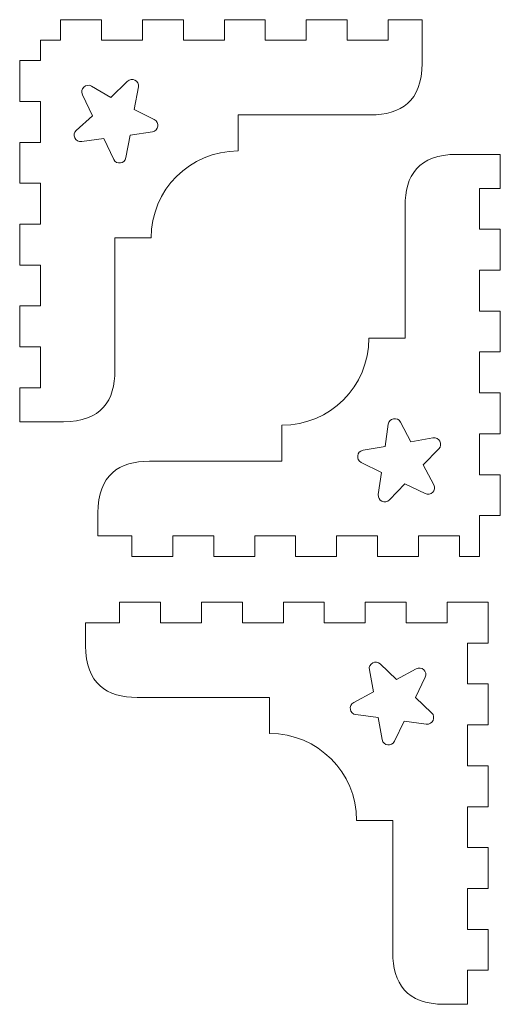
# Model space of a CAD drawing. Header units: millimetres. Extents: x -470 to 529, y -880 to 815.
# Tile 19 of 116: x -336 to -267, y 211 to 354. Entities that reach past the tile are written whole.
import ezdxf

# ---------------------------------------------------------------- set-up
doc = ezdxf.new("R2010")
doc.units = ezdxf.units.MM
doc.header["$MEASUREMENT"] = 0
doc.layers.add('Layer 1', color=7, linetype='Continuous')

msp = doc.modelspace()

# ---------------------------------------------------------------- linework, layer by layer
at = {"layer": 'Layer 1', "lineweight": 9}
for points, knots in [([(-336.4738, 342.0637), (-336.4738, 342.0637), (-336.4738, 348.0112), (-336.4738, 348.0112), (-336.4738, 348.0112), (-336.4738, 348.0112), (-333.4738, 348.0112), (-333.4738, 348.0112), (-333.4738, 348.0112), (-333.4738, 348.0112), (-333.4738, 350.9588), (-333.4738, 350.9588), (-333.4738, 350.9588), (-333.4738, 350.9588), (-330.5262, 350.9588), (-330.5262, 350.9588), (-330.5262, 350.9588), (-330.5262, 350.9588), (-330.5262, 353.9588), (-330.5262, 353.9588), (-330.5262, 353.9588), (-330.5262, 353.9588), (-324.5787, 353.9588), (-324.5787, 353.9588), (-324.5787, 353.9588), (-324.5787, 353.9588), (-324.5787, 350.9588), (-324.5787, 350.9588), (-324.5787, 350.9588), (-324.5787, 350.9588), (-318.6312, 350.9588), (-318.6312, 350.9588), (-318.6312, 350.9588), (-318.6312, 350.9588), (-318.6312, 353.9588), (-318.6312, 353.9588), (-318.6312, 353.9588), (-318.6312, 353.9588), (-312.6836, 353.9588), (-312.6836, 353.9588), (-312.6836, 353.9588), (-312.6836, 353.9588), (-312.6836, 350.9588), (-312.6836, 350.9588), (-312.6836, 350.9588), (-312.6836, 350.9588), (-306.7361, 350.9588), (-306.7361, 350.9588), (-306.7361, 350.9588), (-306.7361, 350.9588), (-306.7361, 353.9588), (-306.7361, 353.9588), (-306.7361, 353.9588), (-306.7361, 353.9588), (-300.7885, 353.9588), (-300.7885, 353.9588), (-300.7885, 353.9588), (-300.7885, 353.9588), (-300.7885, 350.9588), (-300.7885, 350.9588), (-300.7885, 350.9588), (-300.7885, 350.9588), (-294.841, 350.9588), (-294.841, 350.9588), (-294.841, 350.9588), (-294.841, 350.9588), (-294.841, 353.9588), (-294.841, 353.9588), (-294.841, 353.9588), (-294.841, 353.9588), (-288.8934, 353.9588), (-288.8934, 353.9588), (-288.8934, 353.9588), (-288.8934, 353.9588), (-288.8934, 350.9588), (-288.8934, 350.9588), (-288.8934, 350.9588), (-288.8934, 350.9588), (-282.9459, 350.9588), (-282.9459, 350.9588), (-282.9459, 350.9588), (-282.9459, 350.9588), (-282.9459, 353.9588), (-282.9459, 353.9588), (-282.9459, 353.9588), (-282.9459, 353.9588), (-277.9981, 353.9588), (-277.9981, 353.9588), (-277.9981, 353.9588), (-277.9981, 353.9588), (-277.9981, 347.6177), (-277.9981, 347.6177), (-277.9981, 347.6177), (-277.9981, 342.0723), (-281.1277, 340.1166), (-285.4993, 340.1166), (-285.4993, 340.1166), (-285.4993, 340.1166), (-304.7362, 340.1166), (-304.7362, 340.1166), (-304.7362, 340.1166), (-304.7362, 340.1166), (-304.7362, 334.8676), (-304.7362, 334.8676), (-304.7362, 334.8676), (-311.7206, 334.8676), (-317.3826, 329.2056), (-317.3826, 322.2212), (-317.3826, 322.2212), (-317.3826, 322.2212), (-322.6317, 322.2212), (-322.6317, 322.2212), (-322.6317, 322.2212), (-322.6317, 322.2212), (-322.6317, 302.9843), (-322.6317, 302.9843), (-322.6317, 302.9843), (-322.6317, 298.6127), (-324.5874, 295.4831), (-330.1328, 295.4832), (-330.1328, 295.4832), (-330.1328, 295.4832), (-336.4738, 295.4831), (-336.4738, 295.4831), (-336.4738, 295.4831), (-336.4738, 295.4831), (-336.4738, 300.4307), (-336.4738, 300.4307), (-336.4738, 300.4307), (-336.4738, 300.4307), (-333.4738, 300.4307), (-333.4738, 300.4307), (-333.4738, 300.4307), (-333.4738, 300.4307), (-333.4738, 306.3783), (-333.4738, 306.3783), (-333.4738, 306.3783), (-333.4738, 306.3783), (-336.4738, 306.3784), (-336.4738, 306.3784), (-336.4738, 306.3784), (-336.4738, 306.3784), (-336.4738, 312.3259), (-336.4738, 312.3259), (-336.4738, 312.3259), (-336.4738, 312.3259), (-333.4738, 312.3259), (-333.4738, 312.3259), (-333.4738, 312.3259), (-333.4738, 312.3259), (-333.4738, 318.2734), (-333.4738, 318.2734), (-333.4738, 318.2734), (-333.4738, 318.2734), (-336.4738, 318.2735), (-336.4738, 318.2735), (-336.4738, 318.2735), (-336.4738, 318.2735), (-336.4738, 324.221), (-336.4738, 324.221), (-336.4738, 324.221), (-336.4738, 324.221), (-333.4738, 324.221), (-333.4738, 324.221), (-333.4738, 324.221), (-333.4738, 324.221), (-333.4738, 330.1685), (-333.4738, 330.1685), (-333.4738, 330.1685), (-333.4738, 330.1685), (-336.4738, 330.1685), (-336.4738, 330.1685), (-336.4738, 330.1685), (-336.4738, 330.1685), (-336.4738, 336.1161), (-336.4738, 336.1161), (-336.4738, 336.1161), (-336.4738, 336.1161), (-333.4738, 336.1161), (-333.4738, 336.1161), (-333.4738, 336.1161), (-333.4738, 336.1161), (-333.4738, 342.0636), (-333.4738, 342.0636), (-333.4738, 342.0636), (-333.4738, 342.0636), (-336.4738, 342.0637), (-336.4738, 342.0637)], [0, 0, 0, 0, 0.02083333, 0.02083333, 0.02083333, 0.02083333, 0.04166667, 0.04166667, 0.04166667, 0.04166667, 0.0625, 0.0625, 0.0625, 0.0625, 0.08333333, 0.08333333, 0.08333333, 0.08333333, 0.10416667, 0.10416667, 0.10416667, 0.10416667, 0.125, 0.125, 0.125, 0.125, 0.14583333, 0.14583333, 0.14583333, 0.14583333, 0.16666667, 0.16666667, 0.16666667, 0.16666667, 0.1875, 0.1875, 0.1875, 0.1875, 0.20833333, 0.20833333, 0.20833333, 0.20833333, 0.22916667, 0.22916667, 0.22916667, 0.22916667, 0.25, 0.25, 0.25, 0.25, 0.27083333, 0.27083333, 0.27083333, 0.27083333, 0.29166667, 0.29166667, 0.29166667, 0.29166667, 0.3125, 0.3125, 0.3125, 0.3125, 0.33333333, 0.33333333, 0.33333333, 0.33333333, 0.35416667, 0.35416667, 0.35416667, 0.35416667, 0.375, 0.375, 0.375, 0.375, 0.39583333, 0.39583333, 0.39583333, 0.39583333, 0.41666667, 0.41666667, 0.41666667, 0.41666667, 0.4375, 0.4375, 0.4375, 0.4375, 0.45833333, 0.45833333, 0.45833333, 0.45833333, 0.47916667, 0.47916667, 0.47916667, 0.47916667, 0.5, 0.5, 0.5, 0.5, 0.52083333, 0.52083333, 0.52083333, 0.52083333, 0.54166667, 0.54166667, 0.54166667, 0.54166667, 0.5625, 0.5625, 0.5625, 0.5625, 0.58333333, 0.58333333, 0.58333333, 0.58333333, 0.60416667, 0.60416667, 0.60416667, 0.60416667, 0.625, 0.625, 0.625, 0.625, 0.64583333, 0.64583333, 0.64583333, 0.64583333, 0.66666667, 0.66666667, 0.66666667, 0.66666667, 0.6875, 0.6875, 0.6875, 0.6875, 0.70833333, 0.70833333, 0.70833333, 0.70833333, 0.72916667, 0.72916667, 0.72916667, 0.72916667, 0.75, 0.75, 0.75, 0.75, 0.77083333, 0.77083333, 0.77083333, 0.77083333, 0.79166667, 0.79166667, 0.79166667, 0.79166667, 0.8125, 0.8125, 0.8125, 0.8125, 0.83333333, 0.83333333, 0.83333333, 0.83333333, 0.85416667, 0.85416667, 0.85416667, 0.85416667, 0.875, 0.875, 0.875, 0.875, 0.89583333, 0.89583333, 0.89583333, 0.89583333, 0.91666667, 0.91666667, 0.91666667, 0.91666667, 0.9375, 0.9375, 0.9375, 0.9375, 0.95833333, 0.95833333, 0.95833333, 0.95833333, 1, 1, 1, 1]), ([(-327.3386, 343.0367), (-327.7721, 343.8839), (-326.8308, 344.7331), (-326.0626, 344.3128), (-326.0626, 344.3128), (-326.0626, 344.3128), (-323.2125, 342.6499), (-323.2125, 342.6499), (-323.2125, 342.6499), (-323.2125, 342.6499), (-320.8453, 344.9927), (-320.8453, 344.9927), (-320.8453, 344.9927), (-320.1818, 345.654), (-319.0865, 345.0603), (-319.2375, 344.1734), (-319.2375, 344.1734), (-319.2375, 344.1734), (-319.8223, 340.9225), (-319.8223, 340.9225), (-319.8223, 340.9225), (-319.8223, 340.9225), (-316.9184, 339.45), (-316.9184, 339.45), (-316.9184, 339.45), (-316.0986, 339.0343), (-316.2928, 337.8098), (-317.2007, 337.6678), (-317.2007, 337.6678), (-317.2007, 337.6678), (-320.4175, 337.1644), (-320.4175, 337.1644), (-320.4175, 337.1644), (-320.4175, 337.1644), (-321.0349, 333.9144), (-321.0349, 333.9144), (-321.0349, 333.9144), (-321.1999, 332.961), (-322.4366, 332.8485), (-322.8172, 333.6321), (-322.8172, 333.6321), (-322.8172, 333.6321), (-324.2391, 336.6925), (-324.2391, 336.6925), (-324.2391, 336.6925), (-324.2391, 336.6925), (-327.4535, 336.2515), (-327.4535, 336.2515), (-327.4535, 336.2515), (-328.4153, 336.1084), (-328.8988, 337.2711), (-328.2728, 337.8593), (-328.2728, 337.8593), (-328.2728, 337.8593), (-325.9028, 339.9594), (-325.9028, 339.9594), (-325.9028, 339.9594), (-325.9028, 339.9594), (-327.3386, 343.0367), (-327.3386, 343.0367)], [0, 0, 0, 0, 0.0625, 0.0625, 0.0625, 0.0625, 0.125, 0.125, 0.125, 0.125, 0.1875, 0.1875, 0.1875, 0.1875, 0.25, 0.25, 0.25, 0.25, 0.3125, 0.3125, 0.3125, 0.3125, 0.375, 0.375, 0.375, 0.375, 0.4375, 0.4375, 0.4375, 0.4375, 0.5, 0.5, 0.5, 0.5, 0.5625, 0.5625, 0.5625, 0.5625, 0.625, 0.625, 0.625, 0.625, 0.6875, 0.6875, 0.6875, 0.6875, 0.75, 0.75, 0.75, 0.75, 0.8125, 0.8125, 0.8125, 0.8125, 0.875, 0.875, 0.875, 0.875, 1, 1, 1, 1]), ([(-266.6454, 293.7409), (-266.6454, 293.7409), (-269.6454, 293.7409), (-269.6454, 293.7409), (-269.6454, 293.7409), (-269.6454, 293.7409), (-269.6454, 287.7935), (-269.6454, 287.7935), (-269.6454, 287.7935), (-269.6454, 287.7935), (-266.6454, 287.7935), (-266.6454, 287.7935), (-266.6454, 287.7935), (-266.6454, 287.7935), (-266.6454, 281.8458), (-266.6454, 281.8458), (-266.6454, 281.8458), (-266.6454, 281.8458), (-269.6454, 281.8458), (-269.6454, 281.8458), (-269.6454, 281.8458), (-269.6454, 281.8458), (-269.6454, 275.8982), (-269.6454, 275.8982), (-269.6454, 275.8982), (-269.6454, 275.8982), (-272.5929, 275.8982), (-272.5929, 275.8982), (-272.5929, 275.8982), (-272.5929, 275.8982), (-272.5929, 278.8982), (-272.5929, 278.8982), (-272.5929, 278.8982), (-272.5929, 278.8982), (-278.5404, 278.8982), (-278.5404, 278.8982), (-278.5404, 278.8982), (-278.5404, 278.8982), (-278.5404, 275.8982), (-278.5404, 275.8982), (-278.5404, 275.8982), (-278.5404, 275.8982), (-284.488, 275.8982), (-284.488, 275.8982), (-284.488, 275.8982), (-284.488, 275.8982), (-284.488, 278.8982), (-284.488, 278.8982), (-284.488, 278.8982), (-284.488, 278.8982), (-290.4355, 278.8982), (-290.4355, 278.8982), (-290.4355, 278.8982), (-290.4355, 278.8982), (-290.4355, 275.8982), (-290.4355, 275.8982), (-290.4355, 275.8982), (-290.4355, 275.8982), (-296.3831, 275.8982), (-296.3831, 275.8982), (-296.3831, 275.8982), (-296.3831, 275.8982), (-296.3831, 278.8982), (-296.3831, 278.8982), (-296.3831, 278.8982), (-296.3831, 278.8982), (-302.3306, 278.8982), (-302.3306, 278.8982), (-302.3306, 278.8982), (-302.3306, 278.8982), (-302.3306, 275.8982), (-302.3306, 275.8982), (-302.3306, 275.8982), (-302.3306, 275.8982), (-308.2782, 275.8982), (-308.2782, 275.8982), (-308.2782, 275.8982), (-308.2782, 275.8982), (-308.2782, 278.8982), (-308.2782, 278.8982), (-308.2782, 278.8982), (-308.2782, 278.8982), (-314.2257, 278.8982), (-314.2257, 278.8982), (-314.2257, 278.8982), (-314.2257, 278.8982), (-314.2257, 275.8982), (-314.2257, 275.8982), (-314.2257, 275.8982), (-314.2257, 275.8982), (-320.1733, 275.8982), (-320.1733, 275.8982), (-320.1733, 275.8982), (-320.1733, 275.8982), (-320.1733, 278.8982), (-320.1733, 278.8982), (-320.1733, 278.8982), (-320.1733, 278.8982), (-325.121, 278.8982), (-325.121, 278.8982), (-325.121, 278.8982), (-325.121, 278.8982), (-325.121, 282.2393), (-325.121, 282.2393), (-325.121, 282.2393), (-325.1211, 287.7847), (-321.9915, 289.7404), (-317.6199, 289.7404), (-317.6199, 289.7404), (-317.6199, 289.7404), (-298.383, 289.7404), (-298.383, 289.7404), (-298.383, 289.7404), (-298.383, 289.7404), (-298.383, 294.9894), (-298.383, 294.9894), (-298.383, 294.9894), (-291.3986, 294.9894), (-285.7366, 300.6514), (-285.7366, 307.6359), (-285.7366, 307.6359), (-285.7366, 307.6359), (-280.4875, 307.6359), (-280.4875, 307.6359), (-280.4875, 307.6359), (-280.4875, 307.6359), (-280.4875, 326.8727), (-280.4875, 326.8727), (-280.4875, 326.8727), (-280.4875, 331.2443), (-278.5318, 334.3739), (-272.9864, 334.3738), (-272.9864, 334.3738), (-272.9864, 334.3738), (-266.6454, 334.3739), (-266.6454, 334.3739), (-266.6454, 334.3739), (-266.6454, 334.3739), (-266.6454, 329.4262), (-266.6454, 329.4262), (-266.6454, 329.4262), (-266.6454, 329.4262), (-269.6454, 329.4262), (-269.6454, 329.4262), (-269.6454, 329.4262), (-269.6454, 329.4262), (-269.6454, 323.4787), (-269.6454, 323.4787), (-269.6454, 323.4787), (-269.6454, 323.4787), (-266.6454, 323.4787), (-266.6454, 323.4787), (-266.6454, 323.4787), (-266.6454, 323.4787), (-266.6454, 317.5311), (-266.6454, 317.5311), (-266.6454, 317.5311), (-266.6454, 317.5311), (-269.6454, 317.5311), (-269.6454, 317.5311), (-269.6454, 317.5311), (-269.6454, 317.5311), (-269.6454, 311.5836), (-269.6454, 311.5836), (-269.6454, 311.5836), (-269.6454, 311.5836), (-266.6454, 311.5836), (-266.6454, 311.5836), (-266.6454, 311.5836), (-266.6454, 311.5836), (-266.6454, 305.636), (-266.6454, 305.636), (-266.6454, 305.636), (-266.6454, 305.636), (-269.6454, 305.636), (-269.6454, 305.636), (-269.6454, 305.636), (-269.6454, 305.636), (-269.6454, 299.6885), (-269.6454, 299.6885), (-269.6454, 299.6885), (-269.6454, 299.6885), (-266.6454, 299.6885), (-266.6454, 299.6885), (-266.6454, 299.6885), (-266.6454, 299.6885), (-266.6454, 293.7409), (-266.6454, 293.7409)], [0, 0, 0, 0, 0.02083333, 0.02083333, 0.02083333, 0.02083333, 0.04166667, 0.04166667, 0.04166667, 0.04166667, 0.0625, 0.0625, 0.0625, 0.0625, 0.08333333, 0.08333333, 0.08333333, 0.08333333, 0.10416667, 0.10416667, 0.10416667, 0.10416667, 0.125, 0.125, 0.125, 0.125, 0.14583333, 0.14583333, 0.14583333, 0.14583333, 0.16666667, 0.16666667, 0.16666667, 0.16666667, 0.1875, 0.1875, 0.1875, 0.1875, 0.20833333, 0.20833333, 0.20833333, 0.20833333, 0.22916667, 0.22916667, 0.22916667, 0.22916667, 0.25, 0.25, 0.25, 0.25, 0.27083333, 0.27083333, 0.27083333, 0.27083333, 0.29166667, 0.29166667, 0.29166667, 0.29166667, 0.3125, 0.3125, 0.3125, 0.3125, 0.33333333, 0.33333333, 0.33333333, 0.33333333, 0.35416667, 0.35416667, 0.35416667, 0.35416667, 0.375, 0.375, 0.375, 0.375, 0.39583333, 0.39583333, 0.39583333, 0.39583333, 0.41666667, 0.41666667, 0.41666667, 0.41666667, 0.4375, 0.4375, 0.4375, 0.4375, 0.45833333, 0.45833333, 0.45833333, 0.45833333, 0.47916667, 0.47916667, 0.47916667, 0.47916667, 0.5, 0.5, 0.5, 0.5, 0.52083333, 0.52083333, 0.52083333, 0.52083333, 0.54166667, 0.54166667, 0.54166667, 0.54166667, 0.5625, 0.5625, 0.5625, 0.5625, 0.58333333, 0.58333333, 0.58333333, 0.58333333, 0.60416667, 0.60416667, 0.60416667, 0.60416667, 0.625, 0.625, 0.625, 0.625, 0.64583333, 0.64583333, 0.64583333, 0.64583333, 0.66666667, 0.66666667, 0.66666667, 0.66666667, 0.6875, 0.6875, 0.6875, 0.6875, 0.70833333, 0.70833333, 0.70833333, 0.70833333, 0.72916667, 0.72916667, 0.72916667, 0.72916667, 0.75, 0.75, 0.75, 0.75, 0.77083333, 0.77083333, 0.77083333, 0.77083333, 0.79166667, 0.79166667, 0.79166667, 0.79166667, 0.8125, 0.8125, 0.8125, 0.8125, 0.83333333, 0.83333333, 0.83333333, 0.83333333, 0.85416667, 0.85416667, 0.85416667, 0.85416667, 0.875, 0.875, 0.875, 0.875, 0.89583333, 0.89583333, 0.89583333, 0.89583333, 0.91666667, 0.91666667, 0.91666667, 0.91666667, 0.9375, 0.9375, 0.9375, 0.9375, 0.95833333, 0.95833333, 0.95833333, 0.95833333, 1, 1, 1, 1]), ([(-276.3142, 286.3318), (-275.8811, 285.5221), (-276.7428, 284.6296), (-277.5675, 285.0335), (-277.5675, 285.0335), (-277.5675, 285.0335), (-280.4913, 286.4657), (-280.4913, 286.4657), (-280.4913, 286.4657), (-280.4913, 286.4657), (-282.7481, 284.1187), (-282.7481, 284.1187), (-282.7481, 284.1187), (-283.3845, 283.4569), (-284.4995, 284.0005), (-284.3702, 284.9095), (-284.3702, 284.9095), (-284.3702, 284.9095), (-283.9115, 288.133), (-283.9115, 288.133), (-283.9115, 288.133), (-283.9115, 288.133), (-286.8411, 289.5539), (-286.8411, 289.5539), (-286.8411, 289.5539), (-287.668, 289.955), (-287.4954, 291.1828), (-286.5902, 291.3409), (-286.5902, 291.3409), (-286.5902, 291.3409), (-283.3828, 291.9008), (-283.3828, 291.9008), (-283.3828, 291.9008), (-283.3828, 291.9008), (-282.9366, 295.1259), (-282.9366, 295.1259), (-282.9366, 295.1259), (-282.8105, 296.0366), (-281.5897, 296.2522), (-281.1595, 295.4397), (-281.1595, 295.4397), (-281.1595, 295.4397), (-279.636, 292.5625), (-279.636, 292.5625), (-279.636, 292.5625), (-279.636, 292.5625), (-276.4307, 293.1346), (-276.4307, 293.1346), (-276.4307, 293.1346), (-275.5269, 293.296), (-274.9441, 292.201), (-275.5833, 291.5417), (-275.5833, 291.5417), (-275.5833, 291.5417), (-277.849, 289.2033), (-277.849, 289.2033), (-277.849, 289.2033), (-277.849, 289.2033), (-276.3142, 286.3318), (-276.3142, 286.3318)], [0, 0, 0, 0, 0.0625, 0.0625, 0.0625, 0.0625, 0.125, 0.125, 0.125, 0.125, 0.1875, 0.1875, 0.1875, 0.1875, 0.25, 0.25, 0.25, 0.25, 0.3125, 0.3125, 0.3125, 0.3125, 0.375, 0.375, 0.375, 0.375, 0.4375, 0.4375, 0.4375, 0.4375, 0.5, 0.5, 0.5, 0.5, 0.5625, 0.5625, 0.5625, 0.5625, 0.625, 0.625, 0.625, 0.625, 0.6875, 0.6875, 0.6875, 0.6875, 0.75, 0.75, 0.75, 0.75, 0.8125, 0.8125, 0.8125, 0.8125, 0.875, 0.875, 0.875, 0.875, 1, 1, 1, 1]), ([(-274.7692, 210.7742), (-274.7692, 210.7742), (-271.428, 210.7742), (-271.428, 210.7742), (-271.428, 210.7742), (-271.428, 210.7742), (-271.428, 215.7218), (-271.428, 215.7218), (-271.428, 215.7218), (-271.428, 215.7218), (-268.428, 215.7218), (-268.428, 215.7218), (-268.428, 215.7218), (-268.428, 215.7218), (-268.428, 221.6695), (-268.428, 221.6695), (-268.428, 221.6695), (-268.428, 221.6695), (-271.428, 221.6695), (-271.428, 221.6695), (-271.428, 221.6695), (-271.428, 221.6695), (-271.428, 227.617), (-271.428, 227.617), (-271.428, 227.617), (-271.428, 227.617), (-268.428, 227.617), (-268.428, 227.617), (-268.428, 227.617), (-268.428, 227.617), (-268.428, 233.5646), (-268.428, 233.5646), (-268.428, 233.5646), (-268.428, 233.5646), (-271.428, 233.5646), (-271.428, 233.5646), (-271.428, 233.5646), (-271.428, 233.5646), (-271.428, 239.5121), (-271.428, 239.5121), (-271.428, 239.5121), (-271.428, 239.5121), (-268.428, 239.5121), (-268.428, 239.5121), (-268.428, 239.5121), (-268.428, 239.5121), (-268.428, 245.4596), (-268.428, 245.4596), (-268.428, 245.4596), (-268.428, 245.4596), (-271.428, 245.4596), (-271.428, 245.4596), (-271.428, 245.4596), (-271.428, 245.4596), (-271.428, 251.4072), (-271.428, 251.4072), (-271.428, 251.4072), (-271.428, 251.4072), (-268.428, 251.4072), (-268.428, 251.4072), (-268.428, 251.4072), (-268.428, 251.4072), (-268.428, 257.3548), (-268.428, 257.3548), (-268.428, 257.3548), (-268.428, 257.3548), (-271.428, 257.3548), (-271.428, 257.3548), (-271.428, 257.3548), (-271.428, 257.3548), (-271.428, 263.3023), (-271.428, 263.3023), (-271.428, 263.3023), (-271.428, 263.3023), (-268.428, 263.3023), (-268.428, 263.3023), (-268.428, 263.3023), (-268.428, 263.3023), (-268.428, 269.2498), (-268.428, 269.2498), (-268.428, 269.2498), (-268.428, 269.2498), (-274.3756, 269.2498), (-274.3756, 269.2498), (-274.3756, 269.2498), (-274.3756, 269.2498), (-274.3756, 266.2498), (-274.3756, 266.2498), (-274.3756, 266.2498), (-274.3756, 266.2498), (-280.3232, 266.2498), (-280.3232, 266.2498), (-280.3232, 266.2498), (-280.3232, 266.2498), (-280.3232, 269.2498), (-280.3232, 269.2498), (-280.3232, 269.2498), (-280.3232, 269.2498), (-286.2707, 269.2498), (-286.2707, 269.2498), (-286.2707, 269.2498), (-286.2707, 269.2498), (-286.2707, 266.2498), (-286.2707, 266.2498), (-286.2707, 266.2498), (-286.2707, 266.2498), (-292.2183, 266.2498), (-292.2183, 266.2498), (-292.2183, 266.2498), (-292.2183, 266.2498), (-292.2183, 269.2498), (-292.2183, 269.2498), (-292.2183, 269.2498), (-292.2183, 269.2498), (-298.1658, 269.2498), (-298.1658, 269.2498), (-298.1658, 269.2498), (-298.1658, 269.2498), (-298.1658, 266.2498), (-298.1658, 266.2498), (-298.1658, 266.2498), (-298.1658, 266.2498), (-304.1134, 266.2498), (-304.1134, 266.2498), (-304.1134, 266.2498), (-304.1134, 266.2498), (-304.1134, 269.2498), (-304.1134, 269.2498), (-304.1134, 269.2498), (-304.1134, 269.2498), (-310.0609, 269.2498), (-310.0609, 269.2498), (-310.0609, 269.2498), (-310.0609, 269.2498), (-310.0609, 266.2498), (-310.0609, 266.2498), (-310.0609, 266.2498), (-310.0609, 266.2498), (-316.0085, 266.2498), (-316.0085, 266.2498), (-316.0085, 266.2498), (-316.0085, 266.2498), (-316.0085, 269.2498), (-316.0085, 269.2498), (-316.0085, 269.2498), (-316.0085, 269.2498), (-321.956, 269.2498), (-321.956, 269.2498), (-321.956, 269.2498), (-321.956, 269.2498), (-321.956, 266.2498), (-321.956, 266.2498), (-321.956, 266.2498), (-321.956, 266.2498), (-326.9037, 266.2498), (-326.9037, 266.2498), (-326.9037, 266.2498), (-326.9037, 266.2498), (-326.9037, 262.9087), (-326.9037, 262.9087), (-326.9037, 262.9087), (-326.9038, 257.3633), (-323.7743, 255.4076), (-319.4026, 255.4076), (-319.4026, 255.4076), (-319.4026, 255.4076), (-300.1657, 255.4076), (-300.1657, 255.4076), (-300.1657, 255.4076), (-300.1657, 255.4076), (-300.1657, 250.1586), (-300.1657, 250.1586), (-300.1657, 250.1586), (-293.1813, 250.1586), (-287.5193, 244.4966), (-287.5193, 237.5121), (-287.5193, 237.5121), (-287.5193, 237.5121), (-282.2702, 237.5121), (-282.2702, 237.5121), (-282.2702, 237.5121), (-282.2702, 237.5121), (-282.2702, 218.2753), (-282.2702, 218.2753), (-282.2702, 218.2753), (-282.2702, 213.9037), (-280.3145, 210.7741), (-274.7692, 210.7742)], [0, 0, 0, 0, 0.02083333, 0.02083333, 0.02083333, 0.02083333, 0.04166667, 0.04166667, 0.04166667, 0.04166667, 0.0625, 0.0625, 0.0625, 0.0625, 0.08333333, 0.08333333, 0.08333333, 0.08333333, 0.10416667, 0.10416667, 0.10416667, 0.10416667, 0.125, 0.125, 0.125, 0.125, 0.14583333, 0.14583333, 0.14583333, 0.14583333, 0.16666667, 0.16666667, 0.16666667, 0.16666667, 0.1875, 0.1875, 0.1875, 0.1875, 0.20833333, 0.20833333, 0.20833333, 0.20833333, 0.22916667, 0.22916667, 0.22916667, 0.22916667, 0.25, 0.25, 0.25, 0.25, 0.27083333, 0.27083333, 0.27083333, 0.27083333, 0.29166667, 0.29166667, 0.29166667, 0.29166667, 0.3125, 0.3125, 0.3125, 0.3125, 0.33333333, 0.33333333, 0.33333333, 0.33333333, 0.35416667, 0.35416667, 0.35416667, 0.35416667, 0.375, 0.375, 0.375, 0.375, 0.39583333, 0.39583333, 0.39583333, 0.39583333, 0.41666667, 0.41666667, 0.41666667, 0.41666667, 0.4375, 0.4375, 0.4375, 0.4375, 0.45833333, 0.45833333, 0.45833333, 0.45833333, 0.47916667, 0.47916667, 0.47916667, 0.47916667, 0.5, 0.5, 0.5, 0.5, 0.52083333, 0.52083333, 0.52083333, 0.52083333, 0.54166667, 0.54166667, 0.54166667, 0.54166667, 0.5625, 0.5625, 0.5625, 0.5625, 0.58333333, 0.58333333, 0.58333333, 0.58333333, 0.60416667, 0.60416667, 0.60416667, 0.60416667, 0.625, 0.625, 0.625, 0.625, 0.64583333, 0.64583333, 0.64583333, 0.64583333, 0.66666667, 0.66666667, 0.66666667, 0.66666667, 0.6875, 0.6875, 0.6875, 0.6875, 0.70833333, 0.70833333, 0.70833333, 0.70833333, 0.72916667, 0.72916667, 0.72916667, 0.72916667, 0.75, 0.75, 0.75, 0.75, 0.77083333, 0.77083333, 0.77083333, 0.77083333, 0.79166667, 0.79166667, 0.79166667, 0.79166667, 0.8125, 0.8125, 0.8125, 0.8125, 0.83333333, 0.83333333, 0.83333333, 0.83333333, 0.85416667, 0.85416667, 0.85416667, 0.85416667, 0.875, 0.875, 0.875, 0.875, 0.89583333, 0.89583333, 0.89583333, 0.89583333, 0.91666667, 0.91666667, 0.91666667, 0.91666667, 0.9375, 0.9375, 0.9375, 0.9375, 0.95833333, 0.95833333, 0.95833333, 0.95833333, 1, 1, 1, 1]), ([(-277.5633, 258.3277), (-277.1645, 259.1548), (-278.062, 260.0108), (-278.8694, 259.573), (-278.8694, 259.573), (-278.8694, 259.573), (-281.7314, 258.0209), (-281.7314, 258.0209), (-281.7314, 258.0209), (-281.7314, 258.0209), (-284.0834, 260.2724), (-284.0834, 260.2724), (-284.0834, 260.2724), (-284.7468, 260.9074), (-285.8382, 260.3181), (-285.6713, 259.4152), (-285.6713, 259.4152), (-285.6713, 259.4152), (-285.0796, 256.2135), (-285.0796, 256.2135), (-285.0796, 256.2135), (-285.0796, 256.2135), (-287.9476, 254.6725), (-287.9476, 254.6725), (-287.9476, 254.6725), (-288.7574, 254.2374), (-288.5344, 253.0178), (-287.6231, 252.8974), (-287.6231, 252.8974), (-287.6231, 252.8974), (-284.3952, 252.4707), (-284.3952, 252.4707), (-284.3952, 252.4707), (-284.3952, 252.4707), (-283.8158, 249.2668), (-283.8158, 249.2668), (-283.8158, 249.2668), (-283.6524, 248.3633), (-282.4231, 248.1983), (-282.0273, 249.0269), (-282.0273, 249.0269), (-282.0273, 249.0269), (-280.6243, 251.9649), (-280.6243, 251.9649), (-280.6243, 251.9649), (-280.6243, 251.9649), (-277.3981, 251.5259), (-277.3981, 251.5259), (-277.3981, 251.5259), (-276.4881, 251.4021), (-275.9514, 252.5203), (-276.6172, 253.1528), (-276.6172, 253.1528), (-276.6172, 253.1528), (-278.9779, 255.3951), (-278.9779, 255.3951), (-278.9779, 255.3951), (-278.9779, 255.3951), (-277.5633, 258.3277), (-277.5633, 258.3277)], [0, 0, 0, 0, 0.0625, 0.0625, 0.0625, 0.0625, 0.125, 0.125, 0.125, 0.125, 0.1875, 0.1875, 0.1875, 0.1875, 0.25, 0.25, 0.25, 0.25, 0.3125, 0.3125, 0.3125, 0.3125, 0.375, 0.375, 0.375, 0.375, 0.4375, 0.4375, 0.4375, 0.4375, 0.5, 0.5, 0.5, 0.5, 0.5625, 0.5625, 0.5625, 0.5625, 0.625, 0.625, 0.625, 0.625, 0.6875, 0.6875, 0.6875, 0.6875, 0.75, 0.75, 0.75, 0.75, 0.8125, 0.8125, 0.8125, 0.8125, 0.875, 0.875, 0.875, 0.875, 1, 1, 1, 1])]:
    msp.add_open_spline(points, degree=3, knots=knots, dxfattribs=at)

doc.saveas('drawing.dxf')
